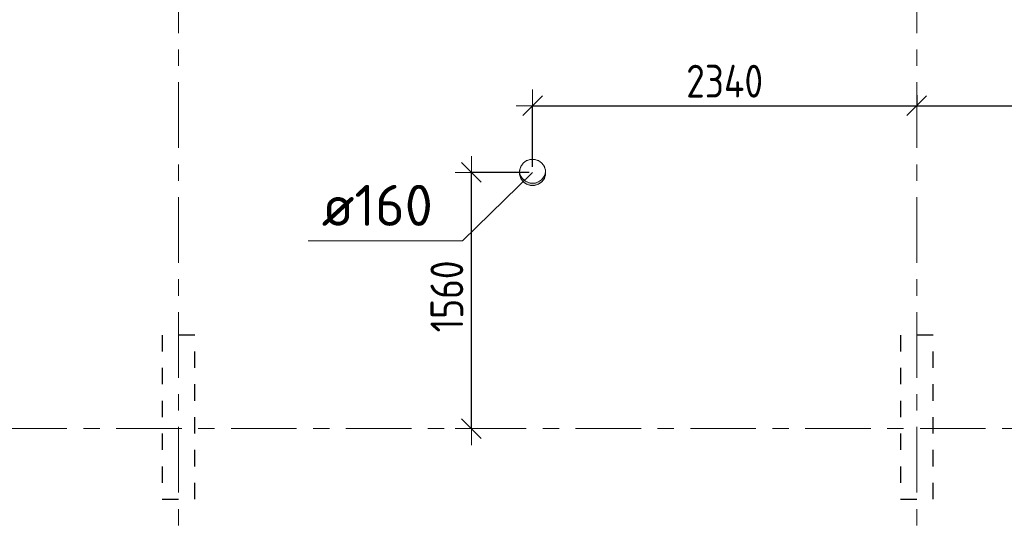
# Model space of a CAD drawing. Header units: metres. Extents: x -38 to 97, y -15 to 21.
# Tile 18 of 139: x 18.48 to 24.48, y 2.72 to 5.79. Entities that reach past the tile are written whole.
import ezdxf

# ---------------------------------------------------------------- set-up
doc = ezdxf.new("R2010")
doc.units = ezdxf.units.M
doc.header["$PDMODE"] = 65
for name, pattern in [('______11', [0.5, 0.4, -0.05, 0, -0.05]), ('______2', [0.054, 0.04, -0.014]), ('______5', [1.1, 0.8, -0.1, 0.1, -0.1])]:
    doc.linetypes.add(name, pattern=pattern)
for name, color, linetype, lineweight in [('XR$2$Осевая линия (1)', 7, '______5', 13), ('XR$3$Перекрытие (1)', 7, 'Continuous', 35), ('XR$4$Размерная линия (1)', 7, 'Continuous', 13), ('XR$4$Текст_ общее_1', 7, 'Continuous', 13), ('XR$5$Размерная линия (1)', 7, 'Continuous', 13), ('XR$5$Текст_ общее_1', 7, 'Continuous', 13)]:
    doc.layers.add(name, color=color, linetype=linetype, lineweight=lineweight)
doc.layers.add('XR$3$Макрос проема_ отверстия', color=7, linetype='Continuous', lineweight=13, true_color=0x2d2d2d)
doc.layers.add('XR$7$Стена_ бетон несущ.', color=7, linetype='Continuous', lineweight=70, true_color=0xb4b496)
doc.styles.add('ISOCPEUR', font='txt')
doc.dimstyles.new('DIMSTYLE_3', dxfattribs={"dimtxt": 0.2, "dimasz": 0.2, "dimexe": 0, "dimexo": 0, "dimgap": 0.1, "dimtad": 2, "dimdec": 0, "dimlfac": 1000, "dimrnd": 5, "dimzin": 12, "dimdsep": 46, "dimtxsty": 'ISOCPEUR', "dimblk1": 'ALL_ML_STRICH', "dimblk2": 'ALL_ML_STRICH', "dimsah": 1, "dimcen": 0, "dimclrd": 7, "dimclre": 256, "dimclrt": 7, "dimadec": 0, "dimazin": 0, "dimtfac": 1, "dimtdec": 0, "dimtix": 1, "dimtmove": 2, "dimatfit": 3, "dimfxl": 0, "dimtzin": 0, "dimlwd": 0, "dimlwe": -3, "dimarcsym": 0})

# ---------------------------------------------------------------- blocks, each defined once
blk = doc.blocks.new('NSY1')
at = {"color": 0, "linetype": 'ByBlock', "lineweight": -2}
blk.add_line((0, 0), (0, 0), dxfattribs=at)
blk.add_line((0, 0), (0, 0), dxfattribs=at)
blk.add_line((0, 0), (0, 0), dxfattribs=at)
blk.add_line((0, 0), (0, 0), dxfattribs=at)
blk.add_line((0, 0), (0, 0), dxfattribs=at)
blk.add_line((0, 0), (0, 0), dxfattribs=at)
blk.add_line((0, 0), (0, 0), dxfattribs=at)
blk.add_line((0, 0), (0, 0), dxfattribs=at)
blk.add_line((0, 0), (0, 0), dxfattribs=at)
blk.add_line((0, 0), (0, 0), dxfattribs=at)
blk.add_line((0, 0), (0, 0), dxfattribs=at)
blk.add_line((0, 0), (0, 0), dxfattribs=at)
blk.add_line((0, 0), (0, 0), dxfattribs=at)
blk.add_line((0, 0), (0, 0), dxfattribs=at)
blk.add_line((0, 0), (0, 0), dxfattribs=at)
blk.add_line((0, 0), (0, 0), dxfattribs=at)
blk.add_line((0, 0), (0, 0), dxfattribs=at)
blk.add_line((0, 0), (0, 0), dxfattribs=at)
blk.add_line((0, 0), (0, 0), dxfattribs=at)
blk.add_line((0, 0), (0, 0), dxfattribs=at)
blk.add_line((0, 0), (0, 0), dxfattribs=at)
blk.add_line((0, 0), (0, 0), dxfattribs=at)
blk.add_line((0, 0), (0, 0), dxfattribs=at)
blk.add_line((0, 0), (0, 0), dxfattribs=at)
blk.add_line((0, 0), (0, 0), dxfattribs=at)
blk.add_line((0, 0), (0, 0), dxfattribs=at)
blk.add_line((0, 0), (0, 0), dxfattribs=at)
blk.add_line((0, 0), (0, 0), dxfattribs=at)
blk.add_line((0, 0), (0, 0), dxfattribs=at)
blk.add_line((0, 0), (0, 0), dxfattribs=at)
blk.add_line((0, 0), (0, 0), dxfattribs=at)
blk.add_line((0, 0), (0, 0), dxfattribs=at)
blk.add_line((0, 0), (0, 0), dxfattribs=at)
blk.add_line((0, 0), (0, 0), dxfattribs=at)
blk.add_line((0, 0), (0, 0), dxfattribs=at)
blk.add_line((0, 0), (0, 0), dxfattribs=at)
blk.add_line((0, 0), (0, 0), dxfattribs=at)
blk.add_line((0, 0), (0, 0), dxfattribs=at)
blk.add_line((0, 0), (0, 0), dxfattribs=at)
blk.add_line((0, 0), (0, 0), dxfattribs=at)
blk.add_line((0, 0), (0, 0), dxfattribs=at)
blk.add_line((0, 0), (0, 0), dxfattribs=at)
blk.add_line((0, 0), (0, 0), dxfattribs=at)
blk.add_line((0, 0), (0, 0), dxfattribs=at)
blk = doc.blocks.new('Отображение проема (2)', base_point=(-1.002, -49.786))
at = {"layer": 'XR$3$Макрос проема_ отверстия', "true_color": 0x000000, "transparency": 33554687}
blk.add_hatch(color=18, dxfattribs=at).paths.add_polyline_path([(-0.967, -49.384), (-1.002, -49.383), (-1.072, -49.389), (-1.139, -49.407), (-1.203, -49.437), (-1.261, -49.477), (-1.31, -49.527), (-1.351, -49.585), (-1.381, -49.648), (-1.399, -49.716), (-1.405, -49.786), (-1.399, -49.856), (-1.381, -49.924), (-1.351, -49.988), (-1.31, -50.045), (-1.261, -50.095), (-1.203, -50.135), (-1.139, -50.165), (-1.072, -50.183), (-1.002, -50.189), (-0.967, -50.188), (-1.032, -50.177), (-1.095, -50.155), (-1.153, -50.123), (-1.205, -50.082), (-1.25, -50.033), (-1.287, -49.978), (-1.313, -49.917), (-1.329, -49.852), (-1.335, -49.786), (-1.329, -49.72), (-1.313, -49.656), (-1.287, -49.595), (-1.25, -49.539), (-1.205, -49.49), (-1.153, -49.449), (-1.095, -49.417), (-1.032, -49.396)])
at = {"layer": 'XR$3$Макрос проема_ отверстия', "transparency": 33554687}
blk.add_circle((-1.002, -49.786), 0.403, dxfattribs=at)
blk.add_arc((-0.932, -49.786), 0.403, 94.9784, 265.0216, dxfattribs=at)
blk = doc.blocks.new('ALL_ML_STRICH')
at = {"color": 0, "linetype": 'ByBlock', "lineweight": -2}
for p, q in [((0, -0.5), (0, 0.5)), ((-1, 0), (0.5, 0)), ((-0.3, -0.3), (0.3, 0.3))]:
    blk.add_line(p, q, dxfattribs=at)
blk = doc.blocks.new('*D223')
at = {"layer": 'DEFPOINTS', "color": 7, "linetype": 'Continuous', "lineweight": 13, "transparency": 33554687}
for p in [(21.6079, 4.8607), (21.2356, 3.3), (21.2356, 3.3)]:
    blk.add_point(p, dxfattribs=at)
at = {"layer": 'XR$4$Размерная линия (1)', "color": 9, "linetype": 'Continuous', "lineweight": -2, "true_color": 0xc7c7c7, "transparency": 33554687}
for p, q in [((21.5879, 4.8607), (21.2356, 4.8607)), ((21.2356, 3.3), (21.2356, 3.3))]:
    blk.add_line(p, q, dxfattribs=at)
at = {"layer": 'XR$4$Размерная линия (1)', "color": 7, "linetype": 'Continuous', "lineweight": -2, "transparency": 33554687}
blk.add_line((21.2356, 3.3), (21.2356, 4.8607), dxfattribs=at)
at = {"layer": 'XR$4$Размерная линия (1)', "color": 7, "linetype": 'Continuous', "lineweight": 13, "transparency": 33554687, "xscale": 0.2, "yscale": 0.2, "zscale": 0.2}
for p, rotation in [((21.2356, 4.8607), 90), ((21.2356, 3.3), 270)]:
    blk.add_blockref('ALL_ML_STRICH', p, dxfattribs=dict(at, rotation=rotation))
at = {"layer": 'XR$4$Размерная линия (1)', "color": 7, "linetype": 'Continuous', "lineweight": 13, "transparency": 33554687, "insert": (21.0856, 4.1054), "char_height": 0.2, "width": 0.666667, "attachment_point": 5, "rotation": 90, "style": 'ISOCPEUR'}
blk.add_mtext('\\W0.83;\\A1;{1560}', dxfattribs=at)
blk = doc.blocks.new('*D225')
at = {"layer": 'DEFPOINTS', "color": 7, "linetype": 'Continuous', "lineweight": 13, "transparency": 33554687}
for p in [(23.95, 5.3516), (21.6079, 5.2667), (21.6079, 4.8745)]:
    blk.add_point(p, dxfattribs=at)
at = {"layer": 'XR$4$Размерная линия (1)', "color": 9, "linetype": 'Continuous', "lineweight": -2, "true_color": 0xc7c7c7, "transparency": 33554687}
for p, q in [((23.95, 5.3316), (23.95, 5.2667)), ((21.6079, 4.8945), (21.6079, 5.2667))]:
    blk.add_line(p, q, dxfattribs=at)
at = {"layer": 'XR$4$Размерная линия (1)', "color": 7, "linetype": 'Continuous', "lineweight": -2, "transparency": 33554687}
blk.add_line((21.6079, 5.2667), (23.95, 5.2667), dxfattribs=at)
at = {"layer": 'XR$4$Размерная линия (1)', "color": 7, "linetype": 'Continuous', "lineweight": 13, "transparency": 33554687, "xscale": 0.2, "yscale": 0.2, "zscale": 0.2, "rotation": 180}
blk.add_blockref('ALL_ML_STRICH', (21.6079, 5.2667), dxfattribs=at)
at = {"layer": 'XR$4$Размерная линия (1)', "color": 7, "linetype": 'Continuous', "lineweight": 13, "transparency": 33554687, "xscale": 0.2, "yscale": 0.2, "zscale": 0.2}
blk.add_blockref('ALL_ML_STRICH', (23.95, 5.2667), dxfattribs=at)
at = {"layer": 'XR$4$Размерная линия (1)', "color": 7, "linetype": 'Continuous', "lineweight": 13, "transparency": 33554687, "insert": (22.7789, 5.4167), "char_height": 0.2, "width": 0.666667, "attachment_point": 5, "style": 'ISOCPEUR'}
blk.add_mtext('\\W0.83;\\A1;{2340}', dxfattribs=at)
blk = doc.blocks.new('*D226')
at = {"layer": 'DEFPOINTS', "color": 7, "linetype": 'Continuous', "lineweight": 13, "transparency": 33554687}
for p in [(23.95, 5.3516), (23.95, 5.2667), (26.288, 4.8607)]:
    blk.add_point(p, dxfattribs=at)
at = {"layer": 'XR$4$Размерная линия (1)', "color": 9, "linetype": 'Continuous', "lineweight": -2, "true_color": 0xc7c7c7, "transparency": 33554687}
for p, q in [((23.95, 5.3316), (23.95, 5.2667)), ((26.288, 4.8807), (26.288, 5.2667))]:
    blk.add_line(p, q, dxfattribs=at)
at = {"layer": 'XR$4$Размерная линия (1)', "color": 7, "linetype": 'Continuous', "lineweight": -2, "transparency": 33554687}
blk.add_line((23.95, 5.2667), (26.288, 5.2667), dxfattribs=at)
at = {"layer": 'XR$4$Размерная линия (1)', "color": 7, "linetype": 'Continuous', "lineweight": 13, "transparency": 33554687, "xscale": 0.2, "yscale": 0.2, "zscale": 0.2, "rotation": 180}
blk.add_blockref('ALL_ML_STRICH', (23.95, 5.2667), dxfattribs=at)
at = {"layer": 'XR$4$Размерная линия (1)', "color": 7, "linetype": 'Continuous', "lineweight": 13, "transparency": 33554687, "xscale": 0.2, "yscale": 0.2, "zscale": 0.2}
blk.add_blockref('ALL_ML_STRICH', (26.288, 5.2667), dxfattribs=at)
at = {"layer": 'XR$4$Размерная линия (1)', "color": 7, "linetype": 'Continuous', "lineweight": 13, "transparency": 33554687, "insert": (25.119, 5.4167), "char_height": 0.2, "width": 0.666667, "attachment_point": 5, "style": 'ISOCPEUR'}
blk.add_mtext('\\W0.83;\\A1;{2340}', dxfattribs=at)
blk = doc.blocks.new('*D547')
at = {"layer": 'DEFPOINTS', "color": 7, "linetype": 'Continuous', "lineweight": 13, "transparency": 33554687}
for p in [(21.6079, 4.8607), (21.2356, 3.3), (21.2356, 3.3)]:
    blk.add_point(p, dxfattribs=at)
at = {"layer": 'XR$5$Размерная линия (1)', "color": 9, "linetype": 'Continuous', "lineweight": -2, "true_color": 0xc7c7c7, "transparency": 33554687}
for p, q in [((21.5879, 4.8607), (21.2356, 4.8607)), ((21.2356, 3.3), (21.2356, 3.3))]:
    blk.add_line(p, q, dxfattribs=at)
at = {"layer": 'XR$5$Размерная линия (1)', "color": 7, "linetype": 'Continuous', "lineweight": -2, "transparency": 33554687}
blk.add_line((21.2356, 3.3), (21.2356, 4.8607), dxfattribs=at)
at = {"layer": 'XR$5$Размерная линия (1)', "color": 7, "linetype": 'Continuous', "lineweight": 13, "transparency": 33554687, "xscale": 0.2, "yscale": 0.2, "zscale": 0.2}
for p, rotation in [((21.2356, 4.8607), 90), ((21.2356, 3.3), 270)]:
    blk.add_blockref('ALL_ML_STRICH', p, dxfattribs=dict(at, rotation=rotation))
at = {"layer": 'XR$5$Размерная линия (1)', "color": 7, "linetype": 'Continuous', "lineweight": 13, "transparency": 33554687, "insert": (21.0856, 4.1054), "char_height": 0.2, "width": 0.666667, "attachment_point": 5, "rotation": 90, "style": 'ISOCPEUR'}
blk.add_mtext('\\W0.83;\\A1;{1560}', dxfattribs=at)
blk = doc.blocks.new('*D548')
at = {"layer": 'DEFPOINTS', "color": 7, "linetype": 'Continuous', "lineweight": 13, "transparency": 33554687}
for p in [(23.95, 5.3516), (21.6079, 5.2667), (21.6079, 4.8745)]:
    blk.add_point(p, dxfattribs=at)
at = {"layer": 'XR$5$Размерная линия (1)', "color": 9, "linetype": 'Continuous', "lineweight": -2, "true_color": 0xc7c7c7, "transparency": 33554687}
for p, q in [((23.95, 5.3316), (23.95, 5.2667)), ((21.6079, 4.8945), (21.6079, 5.2667))]:
    blk.add_line(p, q, dxfattribs=at)
at = {"layer": 'XR$5$Размерная линия (1)', "color": 7, "linetype": 'Continuous', "lineweight": -2, "transparency": 33554687}
blk.add_line((21.6079, 5.2667), (23.95, 5.2667), dxfattribs=at)
at = {"layer": 'XR$5$Размерная линия (1)', "color": 7, "linetype": 'Continuous', "lineweight": 13, "transparency": 33554687, "xscale": 0.2, "yscale": 0.2, "zscale": 0.2, "rotation": 180}
blk.add_blockref('ALL_ML_STRICH', (21.6079, 5.2667), dxfattribs=at)
at = {"layer": 'XR$5$Размерная линия (1)', "color": 7, "linetype": 'Continuous', "lineweight": 13, "transparency": 33554687, "xscale": 0.2, "yscale": 0.2, "zscale": 0.2}
blk.add_blockref('ALL_ML_STRICH', (23.95, 5.2667), dxfattribs=at)
at = {"layer": 'XR$5$Размерная линия (1)', "color": 7, "linetype": 'Continuous', "lineweight": 13, "transparency": 33554687, "insert": (22.7789, 5.4167), "char_height": 0.2, "width": 0.666667, "attachment_point": 5, "style": 'ISOCPEUR'}
blk.add_mtext('\\W0.83;\\A1;{2340}', dxfattribs=at)
blk = doc.blocks.new('*D549')
at = {"layer": 'DEFPOINTS', "color": 7, "linetype": 'Continuous', "lineweight": 13, "transparency": 33554687}
for p in [(23.95, 5.3516), (23.95, 5.2667), (26.288, 4.8607)]:
    blk.add_point(p, dxfattribs=at)
at = {"layer": 'XR$5$Размерная линия (1)', "color": 9, "linetype": 'Continuous', "lineweight": -2, "true_color": 0xc7c7c7, "transparency": 33554687}
for p, q in [((23.95, 5.3316), (23.95, 5.2667)), ((26.288, 4.8807), (26.288, 5.2667))]:
    blk.add_line(p, q, dxfattribs=at)
at = {"layer": 'XR$5$Размерная линия (1)', "color": 7, "linetype": 'Continuous', "lineweight": -2, "transparency": 33554687}
blk.add_line((23.95, 5.2667), (26.288, 5.2667), dxfattribs=at)
at = {"layer": 'XR$5$Размерная линия (1)', "color": 7, "linetype": 'Continuous', "lineweight": 13, "transparency": 33554687, "xscale": 0.2, "yscale": 0.2, "zscale": 0.2, "rotation": 180}
blk.add_blockref('ALL_ML_STRICH', (23.95, 5.2667), dxfattribs=at)
at = {"layer": 'XR$5$Размерная линия (1)', "color": 7, "linetype": 'Continuous', "lineweight": 13, "transparency": 33554687, "xscale": 0.2, "yscale": 0.2, "zscale": 0.2}
blk.add_blockref('ALL_ML_STRICH', (26.288, 5.2667), dxfattribs=at)
at = {"layer": 'XR$5$Размерная линия (1)', "color": 7, "linetype": 'Continuous', "lineweight": 13, "transparency": 33554687, "insert": (25.119, 5.4167), "char_height": 0.2, "width": 0.666667, "attachment_point": 5, "style": 'ISOCPEUR'}
blk.add_mtext('\\W0.83;\\A1;{2340}', dxfattribs=at)

msp = doc.modelspace()

# ---------------------------------------------------------------- linework, layer by layer
at = {"color": 7, "linetype": 'Continuous', "lineweight": 13, "transparency": 33554687}
msp.add_lwpolyline([(21.6079, 4.8607), (21.1807, 4.4435), (20.2407, 4.4435)], dxfattribs=at)
msp.add_lwpolyline([(21.6079, 4.8607), (21.1807, 4.4435), (20.2407, 4.4435)], dxfattribs=at)
at = {"layer": 'XR$2$Осевая линия (1)', "color": 253, "linetype": '______11', "lineweight": 13, "true_color": 0xa0a0a0, "transparency": 33554687}
for p, q in [((19.45, -3.39), (19.45, 8.13)), ((23.95, -3.39), (23.95, 8.13)), ((-2.63, 3.3), (62.6, 3.3))]:
    msp.add_line(p, q, dxfattribs=at)
at = {"layer": 'XR$3$Перекрытие (1)', "color": 7, "linetype": 'Continuous', "lineweight": 13, "transparency": 33554687}
for p, q in [((21.5713, 4.9326), (21.5509, 4.9177)), ((21.5953, 4.9404), (21.5713, 4.9326)), ((21.6205, 4.9404), (21.5953, 4.9404)), ((21.6445, 4.9326), (21.6205, 4.9404)), ((21.6649, 4.9177), (21.6445, 4.9326)), ((21.536, 4.8973), (21.5282, 4.8733)), ((21.5282, 4.8733), (21.5282, 4.8481)), ((21.5509, 4.9177), (21.536, 4.8973)), ((21.6798, 4.8973), (21.6649, 4.9177)), ((21.6876, 4.8733), (21.6798, 4.8973)), ((21.6876, 4.8481), (21.6876, 4.8733)), ((21.5282, 4.8481), (21.536, 4.8241)), ((21.536, 4.8241), (21.5509, 4.8037)), ((21.5509, 4.8037), (21.5713, 4.7888)), ((21.6445, 4.7888), (21.6649, 4.8037)), ((21.6649, 4.8037), (21.6798, 4.8241)), ((21.6798, 4.8241), (21.6876, 4.8481)), ((21.5713, 4.7888), (21.5953, 4.781)), ((21.5953, 4.781), (21.6205, 4.781)), ((21.6205, 4.781), (21.6445, 4.7888))]:
    msp.add_line(p, q, dxfattribs=at)
at = {"layer": 'XR$7$Стена_ бетон несущ.', "color": 253, "linetype": '______2', "lineweight": -3, "true_color": 0xa0a0a0, "transparency": 33554687}
for p, q in [((19.35, 3.87), (19.35, 2.87)), ((19.55, 3.87), (19.35, 3.87)), ((19.55, 2.87), (19.55, 3.87)), ((24.05, 3.87), (23.85, 3.87)), ((23.85, 3.87), (23.85, 2.87)), ((24.05, 2.87), (24.05, 3.87)), ((19.35, 2.87), (19.55, 2.87)), ((23.85, 2.87), (24.05, 2.87))]:
    msp.add_line(p, q, dxfattribs=at)

# ---------------------------------------------------------------- block references
at = {"layer": 'XR$3$Макрос проема_ отверстия', "transparency": 33554687, "xscale": 0.197537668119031, "yscale": 0.197537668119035, "rotation": 89.99999714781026}
msp.add_blockref('Отображение проема (2)', (21.6079, 4.8607), dxfattribs=at)
at = {"layer": 'XR$3$Перекрытие (1)', "color": 7, "linetype": 'Continuous', "lineweight": 13, "transparency": 33554687, "xscale": 0.05000000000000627, "yscale": 0.05000000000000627, "zscale": 0.05000000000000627}
msp.add_blockref('NSY1', (21.6079, 4.8607), dxfattribs=at)

# ---------------------------------------------------------------- texts
at = {"layer": 'XR$4$Текст_ общее_1', "color": 7, "linetype": 'Continuous', "lineweight": 13, "transparency": 33554687, "insert": (20.3228, 4.6602), "char_height": 0.25, "width": 0.809375, "attachment_point": 4, "style": 'ISOCPEUR'}
msp.add_mtext('\\A1;{\\fISOCPEUR|i0|b0;\\H0.250000;\\W1.000000;\\C7;ø160}\\P', dxfattribs=at)
at = {"layer": 'XR$5$Текст_ общее_1', "color": 7, "linetype": 'Continuous', "lineweight": 13, "transparency": 33554687, "insert": (20.3228, 4.6602), "char_height": 0.25, "width": 0.809375, "attachment_point": 4, "style": 'ISOCPEUR'}
msp.add_mtext('\\A1;{\\fISOCPEUR|i0|b0;\\H0.250000;\\W1.000000;\\C7;ø160}\\P', dxfattribs=at)

# ---------------------------------------------------------------- dimensions: what is measured, and where the dimension line sits
at = {"layer": 'XR$4$Размерная линия (1)', "color": 7, "linetype": 'Continuous', "lineweight": 13, "transparency": 33554687}
for base, p1, p2, picture, middle in [((23.95, 5.2667), (21.6079, 4.8945), (23.95, 5.3316), '*D225', (22.7789, 5.4167)), ((26.288, 5.2667), (23.95, 5.3316), (26.288, 4.8807), '*D226', (25.119, 5.4167))]:
    dim = msp.add_linear_dim(base=base, p1=p1, p2=p2, dimstyle='DIMSTYLE_3', override={"dimpost": '<>', "dimclrd": 7, "dimclre": 9, "dimclrt": 7, "dimlwd": 0, "dimlwe": 65533}, dxfattribs=at)
    dim.commit()
    dim.dimension.update_dxf_attribs({"geometry": picture, "text_midpoint": middle, "dimtype": 160})
dim = msp.add_linear_dim(base=(21.2356, 4.8607), p1=(21.2356, 3.3), p2=(21.5879, 4.8607), angle=90, dimstyle='DIMSTYLE_3', override={"dimpost": '<>', "dimclrd": 7, "dimclre": 9, "dimclrt": 7, "dimlwd": 0, "dimlwe": 65533}, dxfattribs=at)
dim.commit()
dim.dimension.update_dxf_attribs({"geometry": '*D223', "text_midpoint": (21.0856, 4.1054), "dimtype": 160})
at = {"layer": 'XR$5$Размерная линия (1)', "color": 7, "linetype": 'Continuous', "lineweight": 13, "transparency": 33554687}
for base, p1, p2, picture, middle in [((23.95, 5.2667), (21.6079, 4.8945), (23.95, 5.3316), '*D548', (22.7789, 5.4167)), ((26.288, 5.2667), (23.95, 5.3316), (26.288, 4.8807), '*D549', (25.119, 5.4167))]:
    dim = msp.add_linear_dim(base=base, p1=p1, p2=p2, dimstyle='DIMSTYLE_3', override={"dimpost": '<>', "dimclrd": 7, "dimclre": 9, "dimclrt": 7, "dimlwd": 0, "dimlwe": 65533}, dxfattribs=at)
    dim.commit()
    dim.dimension.update_dxf_attribs({"geometry": picture, "text_midpoint": middle, "dimtype": 160})
dim = msp.add_linear_dim(base=(21.2356, 4.8607), p1=(21.2356, 3.3), p2=(21.5879, 4.8607), angle=90, dimstyle='DIMSTYLE_3', override={"dimpost": '<>', "dimclrd": 7, "dimclre": 9, "dimclrt": 7, "dimlwd": 0, "dimlwe": 65533}, dxfattribs=at)
dim.commit()
dim.dimension.update_dxf_attribs({"geometry": '*D547', "text_midpoint": (21.0856, 4.1054), "dimtype": 160})

doc.saveas('drawing.dxf')
